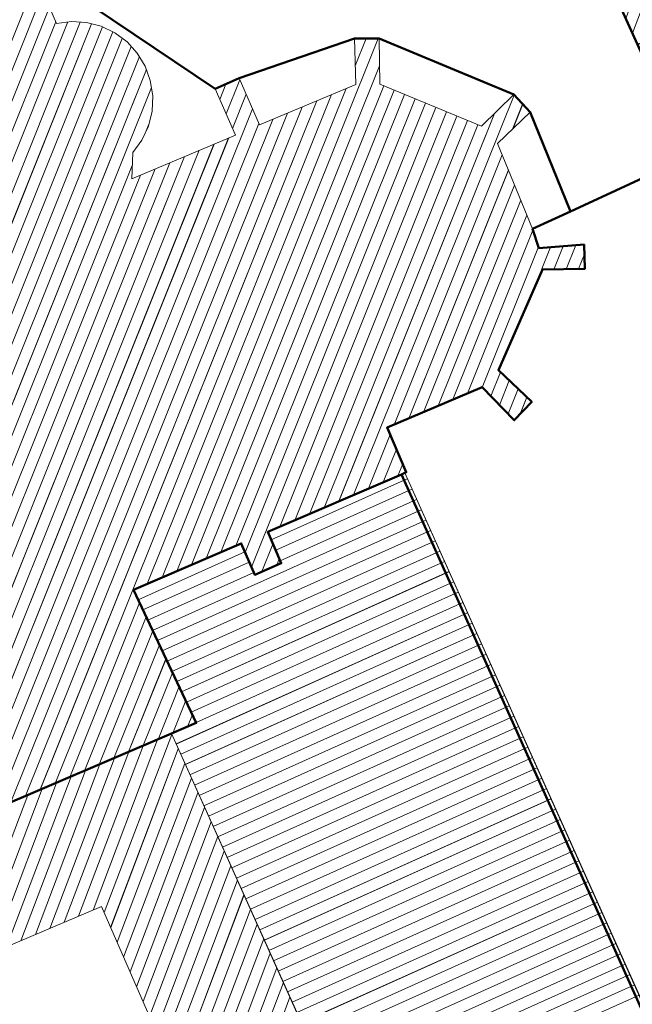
# Model space of a CAD drawing. Header units: millimetres. Extents: x 32365810 to 32368499, y 5620272 to 5622478.
# Tile 239 of 256: x 32366657 to 32366677, y 5620814 to 5620847. Entities that reach past the tile are written whole.
import ezdxf

# ---------------------------------------------------------------- set-up
doc = ezdxf.new("R2010")
doc.units = ezdxf.units.MM
for name, pattern in [('1600.1047', [0]), ('1600.2028', [0]), ('1600.2505', [0])]:
    doc.linetypes.add(name, pattern=pattern)
doc.layers.get('0').update_dxf_attribs({"color": 1, "linetype": 'CONTINUOUS'})
doc.layers.add('_K_Flurstücke_Grenzpunkte', color=251, linetype='CONTINUOUS', lineweight=50)
doc.layers.add('_K_Gebäude', color=251, linetype='CONTINUOUS')
doc.layers.add('_K_Siedlungsflächen - Bauwerke u. Einrichtungen', color=251, linetype='CONTINUOUS')
for name, color, linetype, transparency in [('Flurstücke_Grenzpunkte', 11, 'CONTINUOUS', 0.75), ('Gebäude', 31, 'CONTINUOUS', 0.75), ('Lagebezeichnungen', 12, 'CONTINUOUS', 0.75), ('Siedlungsflächen - Bauwerke u. Einrichtungen', 51, 'CONTINUOUS', 0.75)]:
    doc.layers.add(name, color=color, linetype=linetype, transparency=transparency)
doc.styles.add('Flurstücksnummer - K 10 700', font='ariali.ttf')
doc.styles.add('Hausnummern NRW', font='arial.ttf', dxfattribs={"width": 0.85})

# ---------------------------------------------------------------- blocks, each defined once
blk = doc.blocks.new('O792')
at = {"layer": 'Flurstücke_Grenzpunkte', "color": 7, "linetype": '1600.2028', "lineweight": 35}
for p, q in [((32366163.155, 5622202.284), (32366157.06, 5622206.395)), ((32366167.772, 5622203.951), (32366163.953, 5622202.632)), ((32366168.593, 5622203.949), (32366167.772, 5622203.951)), ((32366173.05, 5622202.092), (32366168.593, 5622203.949)), ((32366163.953, 5622202.632), (32366163.155, 5622202.284)), ((32366173.593, 5622201.512), (32366173.05, 5622202.092)), ((32366174.933, 5622198.223), (32366173.593, 5622201.512)), ((32366173.673, 5622197.642), (32366174.933, 5622198.223)), ((32366173.887, 5622197.008), (32366173.673, 5622197.642)), ((32366175.383, 5622197.122), (32366173.887, 5622197.008)), ((32366175.409, 5622196.324), (32366175.383, 5622197.122)), ((32366172.543, 5622192.966), (32366174.001, 5622196.295)), ((32366174.001, 5622196.295), (32366175.409, 5622196.324)), ((32366173.649, 5622191.912), (32366172.543, 5622192.966)), ((32366168.854, 5622191.06), (32366172, 5622192.399)), ((32366172, 5622192.399), (32366173.07, 5622191.306)), ((32366173.07, 5622191.306), (32366173.649, 5622191.912)), ((32366169.491, 5622189.581), (32366168.854, 5622191.06)), ((32366164.9, 5622187.604), (32366169.326, 5622189.51)), ((32366169.326, 5622189.51), (32366169.436, 5622189.557)), ((32366169.436, 5622189.557), (32366169.491, 5622189.581)), ((32366165.346, 5622186.567), (32366164.9, 5622187.604)), ((32366160.447, 5622185.687), (32366164.018, 5622187.225)), ((32366164.018, 5622187.225), (32366164.465, 5622186.187)), ((32366164.465, 5622186.187), (32366165.346, 5622186.567)), ((32366162.531, 5622181.276), (32366160.447, 5622185.687)), ((32366161.704, 5622180.922), (32366162.531, 5622181.276)), ((32366137.524, 5622170.595), (32366161.704, 5622180.922))]:
    blk.add_line(p, q, dxfattribs=at)
blk = doc.blocks.new('O961')
at = {"layer": 'Flurstücke_Grenzpunkte', "color": 7, "linetype": '1600.2028', "lineweight": 35}
for p, q in [((32366178.52, 5622216.48), (32366172.623, 5622213.755)), ((32366179.24, 5622214.888), (32366178.52, 5622216.48)), ((32366182.638, 5622207.383), (32366179.24, 5622214.888)), ((32366172.623, 5622213.755), (32366173.339, 5622212.173)), ((32366173.339, 5622212.173), (32366177.154, 5622203.754)), ((32366183.05, 5622206.473), (32366182.638, 5622207.383)), ((32366184.739, 5622202.743), (32366183.05, 5622206.473)), ((32366177.154, 5622203.754), (32366178.843, 5622200.025)), ((32366178.843, 5622200.025), (32366184.739, 5622202.743))]:
    blk.add_line(p, q, dxfattribs=at)
at = {"layer": 'Flurstücke_Grenzpunkte', "color": 7, "lineweight": 18, "insert": (32366177.304, 5622208.21), "char_height": 0.95, "attachment_point": 8, "line_spacing_factor": 0.69, "style": 'Flurstücksnummer - K 10 700', "bg_fill": 2}
blk.add_mtext('53', dxfattribs=at)
blk = doc.blocks.new('O1039')
at = {"layer": 'Flurstücke_Grenzpunkte', "color": 7, "linetype": '1600.2028', "lineweight": 35}
for p, q in [((32366164.9, 5622187.604), (32366169.326, 5622189.51)), ((32366185.186, 5622154.207), (32366169.326, 5622189.51)), ((32366165.346, 5622186.567), (32366164.9, 5622187.604)), ((32366160.447, 5622185.687), (32366164.018, 5622187.225)), ((32366164.018, 5622187.225), (32366164.465, 5622186.187)), ((32366164.465, 5622186.187), (32366165.346, 5622186.567)), ((32366162.531, 5622181.276), (32366160.447, 5622185.687)), ((32366161.704, 5622180.922), (32366162.531, 5622181.276)), ((32366137.524, 5622170.595), (32366161.704, 5622180.922))]:
    blk.add_line(p, q, dxfattribs=at)
blk = doc.blocks.new('O1182')
at = {"layer": 'Flurstücke_Grenzpunkte', "color": 7, "linetype": '1600.2028', "lineweight": 35}
for p, q in [((32366178.843, 5622200.025), (32366174.933, 5622198.223)), ((32366173.673, 5622197.642), (32366174.933, 5622198.223)), ((32366173.887, 5622197.008), (32366173.673, 5622197.642)), ((32366175.383, 5622197.122), (32366173.887, 5622197.008)), ((32366175.409, 5622196.324), (32366175.383, 5622197.122)), ((32366172.543, 5622192.966), (32366174.001, 5622196.295)), ((32366174.001, 5622196.295), (32366175.409, 5622196.324)), ((32366173.649, 5622191.912), (32366172.543, 5622192.966)), ((32366168.854, 5622191.06), (32366172, 5622192.399)), ((32366172, 5622192.399), (32366173.07, 5622191.306)), ((32366173.07, 5622191.306), (32366173.649, 5622191.912)), ((32366169.491, 5622189.581), (32366168.854, 5622191.06)), ((32366169.326, 5622189.51), (32366169.436, 5622189.557)), ((32366185.186, 5622154.207), (32366169.326, 5622189.51)), ((32366169.436, 5622189.557), (32366169.491, 5622189.581))]:
    blk.add_line(p, q, dxfattribs=at)
blk = doc.blocks.new('O1891')
at = {"layer": 'Flurstücke_Grenzpunkte', "color": 7, "linetype": '1600.2028', "lineweight": 35}
for p, q in [((32366169.238, 5622212.191), (32366172.623, 5622213.755)), ((32366172.623, 5622213.755), (32366173.339, 5622212.173)), ((32366157.06, 5622206.395), (32366169.238, 5622212.191)), ((32366173.339, 5622212.173), (32366177.154, 5622203.754)), ((32366163.155, 5622202.284), (32366157.06, 5622206.395)), ((32366167.772, 5622203.951), (32366163.953, 5622202.632)), ((32366168.593, 5622203.949), (32366167.772, 5622203.951)), ((32366173.05, 5622202.092), (32366168.593, 5622203.949)), ((32366177.154, 5622203.754), (32366178.843, 5622200.025)), ((32366163.953, 5622202.632), (32366163.155, 5622202.284)), ((32366173.593, 5622201.512), (32366173.05, 5622202.092)), ((32366174.933, 5622198.223), (32366173.593, 5622201.512)), ((32366178.843, 5622200.025), (32366174.933, 5622198.223))]:
    blk.add_line(p, q, dxfattribs=at)
at = {"layer": 'Flurstücke_Grenzpunkte', "color": 7, "lineweight": 18, "insert": (32366168.896, 5622205.647), "char_height": 0.95, "attachment_point": 8, "line_spacing_factor": 0.69, "style": 'Flurstücksnummer - K 10 700', "bg_fill": 2}
blk.add_mtext('52', dxfattribs=at)
blk = doc.blocks.new('O2423')
at = {"layer": 'Gebäude', "color": 7, "linetype": '1600.2505', "lineweight": 18}
for p, q in [((32366178.52, 5622216.48), (32366172.623, 5622213.755)), ((32366179.24, 5622214.888), (32366178.52, 5622216.48)), ((32366182.638, 5622207.383), (32366179.24, 5622214.888)), ((32366172.623, 5622213.755), (32366173.339, 5622212.173)), ((32366173.339, 5622212.173), (32366177.154, 5622203.754)), ((32366182.638, 5622207.383), (32366183.05, 5622206.473)), ((32366177.154, 5622203.754), (32366183.05, 5622206.473))]:
    blk.add_line(p, q, dxfattribs=at)
at = {"layer": 'Lagebezeichnungen', "color": 7, "lineweight": 18, "insert": (32366177.074, 5622211.952), "char_height": 0.7, "attachment_point": 8, "rotation": 24.667, "line_spacing_factor": 0.69, "style": 'Hausnummern NRW', "bg_fill": 2}
blk.add_mtext('12', dxfattribs=at)
blk = doc.blocks.new('O2426')
at = {"layer": 'Gebäude', "color": 7, "linetype": '1600.2505', "lineweight": 18}
for p, q in [((32366169.326, 5622189.51), (32366164.9, 5622187.604)), ((32366169.436, 5622189.557), (32366169.326, 5622189.51)), ((32366185.345, 5622154.146), (32366169.436, 5622189.557)), ((32366164.9, 5622187.604), (32366165.346, 5622186.567)), ((32366164.018, 5622187.225), (32366160.447, 5622185.687)), ((32366164.465, 5622186.187), (32366164.018, 5622187.225)), ((32366165.346, 5622186.567), (32366164.465, 5622186.187)), ((32366160.447, 5622185.687), (32366162.531, 5622181.276)), ((32366162.531, 5622181.276), (32366161.704, 5622180.922)), ((32366172.514, 5622156.921), (32366161.704, 5622180.922))]:
    blk.add_line(p, q, dxfattribs=at)
blk = doc.blocks.new('*X1119')
at = {"color": 253, "linetype": '1600.1047', "lineweight": 18, "true_color": 0xb2b2b2}
for p, q in [((32366159.108218, 5622175.07864), (32366161.248769, 5622180.727576)), ((32366159.47652, 5622174.992296), (32366161.71457, 5622180.898533)), ((32366158.152408, 5622174.67284), (32366160.291867, 5622180.318894)), ((32366158.630313, 5622174.87574), (32366160.770318, 5622180.523235)), ((32366159.691372, 5622174.500996), (32366161.932359, 5622180.414985)), ((32366157.674504, 5622174.469939), (32366159.813416, 5622180.114553)), ((32366159.906224, 5622174.009696), (32366162.150148, 5622179.931436)), ((32366156.718694, 5622174.064139), (32366158.856515, 5622179.705872)), ((32366157.196599, 5622174.267039), (32366159.334965, 5622179.910213)), ((32366155.762884, 5622173.658338), (32366157.899613, 5622179.29719)), ((32366156.240789, 5622173.861239), (32366158.378064, 5622179.501531)), ((32366160.121076, 5622173.518396), (32366162.367937, 5622179.447888)), ((32366155.284979, 5622173.455438), (32366157.421162, 5622179.092849)), ((32366160.335927, 5622173.027097), (32366162.585726, 5622178.96434)), ((32366154.807074, 5622173.252538), (32366156.942711, 5622178.888508)), ((32366160.550779, 5622172.535797), (32366162.803515, 5622178.480792)), ((32366160.765631, 5622172.044497), (32366163.021304, 5622177.997243)), ((32366160.980483, 5622171.553198), (32366163.239093, 5622177.513695)), ((32366161.195335, 5622171.061898), (32366163.456883, 5622177.030147)), ((32366161.410187, 5622170.570598), (32366163.674672, 5622176.546598)), ((32366161.625039, 5622170.079298), (32366163.892461, 5622176.06305)), ((32366161.83989, 5622169.587999), (32366164.11025, 5622175.579502)), ((32366162.054742, 5622169.096699), (32366164.328039, 5622175.095954)), ((32366162.269594, 5622168.605399), (32366164.545828, 5622174.612405)), ((32366162.484446, 5622168.1141), (32366164.763617, 5622174.128857)), ((32366162.699298, 5622167.6228), (32366164.981406, 5622173.645309)), ((32366162.91415, 5622167.1315), (32366165.199196, 5622173.161761)), ((32366163.129002, 5622166.6402), (32366165.416985, 5622172.678212)), ((32366163.343854, 5622166.148901), (32366165.634774, 5622172.194664))]:
    blk.add_line(p, q, dxfattribs=at)
blk = doc.blocks.new('*X1165')
at = {"color": 253, "linetype": '1600.1047', "lineweight": 18, "true_color": 0xb2b2b2}
for p, q in [((32366175.015412, 5622208.473468), (32366177.925011, 5622216.205056)), ((32366175.234303, 5622207.990417), (32366178.410031, 5622216.429183)), ((32366174.796522, 5622208.956519), (32366177.439991, 5622215.980928)), ((32366175.453193, 5622207.507367), (32366178.689112, 5622216.106075)), ((32366174.358741, 5622209.92262), (32366176.469951, 5622215.532673)), ((32366174.577631, 5622209.43957), (32366176.954971, 5622215.756801)), ((32366175.672083, 5622207.024316), (32366178.907809, 5622215.622511)), ((32366174.13985, 5622210.405671), (32366175.984931, 5622215.308546)), ((32366173.70207, 5622211.371773), (32366175.01489, 5622214.860291)), ((32366173.92096, 5622210.888722), (32366175.49991, 5622215.084418)), ((32366175.890974, 5622206.541265), (32366179.126506, 5622215.138947)), ((32366173.483179, 5622211.854823), (32366174.52987, 5622214.636163)), ((32366176.109864, 5622206.058215), (32366179.345257, 5622214.655524)), ((32366173.04556, 5622212.821355), (32366173.55983, 5622214.187909)), ((32366173.26433, 5622212.337983), (32366174.04485, 5622214.412036)), ((32366172.82679, 5622213.304726), (32366173.07481, 5622213.963781)), ((32366176.328755, 5622205.575164), (32366179.564065, 5622214.172254)), ((32366176.547645, 5622205.092113), (32366179.782872, 5622213.688983)), ((32366176.766536, 5622204.609062), (32366180.00168, 5622213.205713)), ((32366176.985426, 5622204.126012), (32366180.220488, 5622212.722443)), ((32366177.265444, 5622203.805394), (32366180.439296, 5622212.239173)), ((32366177.750257, 5622204.02897), (32366180.658104, 5622211.755902)), ((32366178.235069, 5622204.252546), (32366180.876911, 5622211.272632)), ((32366178.719882, 5622204.476122), (32366181.095719, 5622210.789362)), ((32366179.204695, 5622204.699699), (32366181.314527, 5622210.306091)), ((32366179.689507, 5622204.923275), (32366181.533335, 5622209.822821)), ((32366180.17432, 5622205.146851), (32366181.752143, 5622209.339551)), ((32366180.659133, 5622205.370427), (32366181.97095, 5622208.85628)), ((32366181.143945, 5622205.594004), (32366182.189758, 5622208.37301)), ((32366181.628758, 5622205.81758), (32366182.408566, 5622207.88974)), ((32366182.113571, 5622206.041156), (32366182.627374, 5622207.406469)), ((32366182.598383, 5622206.264732), (32366182.846178, 5622206.923189))]:
    blk.add_line(p, q, dxfattribs=at)
blk = doc.blocks.new('*X1166')
at = {"color": 253, "linetype": '1600.1047', "lineweight": 18, "true_color": 0xb2b2b2}
for p, q in [((32366165.012958, 5622187.34136), (32366169.521414, 5622189.366881)), ((32366165.161138, 5622186.996825), (32366169.675092, 5622189.024817)), ((32366165.309317, 5622186.652291), (32366169.828771, 5622188.682753)), ((32366161.082385, 5622184.342142), (32366169.982449, 5622188.340688)), ((32366161.242606, 5622184.003018), (32366170.136127, 5622187.998624)), ((32366161.402827, 5622183.663893), (32366170.289805, 5622187.65656)), ((32366161.563049, 5622183.324768), (32366170.443484, 5622187.314495)), ((32366160.601721, 5622185.359517), (32366164.137306, 5622186.947954)), ((32366161.72327, 5622182.985644), (32366170.597162, 5622186.972431)), ((32366160.761942, 5622185.020392), (32366164.285644, 5622186.603491)), ((32366161.883491, 5622182.646519), (32366170.75084, 5622186.630367)), ((32366160.922164, 5622184.681267), (32366164.433982, 5622186.259028)), ((32366162.043712, 5622182.307394), (32366170.904518, 5622186.288303)), ((32366162.203934, 5622181.968269), (32366171.058197, 5622185.946238)), ((32366162.364155, 5622181.629145), (32366171.211875, 5622185.604174)), ((32366162.524376, 5622181.29002), (32366171.365553, 5622185.26211)), ((32366161.858207, 5622180.579621), (32366171.519232, 5622184.920045)), ((32366162.012207, 5622180.237702), (32366171.67291, 5622184.577981)), ((32366162.166207, 5622179.895782), (32366171.826588, 5622184.235917)), ((32366162.320206, 5622179.553862), (32366171.980266, 5622183.893852)), ((32366162.474206, 5622179.211942), (32366172.133945, 5622183.551788)), ((32366162.628206, 5622178.870022), (32366172.287623, 5622183.209724)), ((32366162.782206, 5622178.528103), (32366172.441301, 5622182.867659)), ((32366162.936206, 5622178.186183), (32366172.594979, 5622182.525595)), ((32366163.090206, 5622177.844263), (32366172.748658, 5622182.183531)), ((32366163.244206, 5622177.502343), (32366172.902336, 5622181.841467)), ((32366163.398206, 5622177.160423), (32366173.056014, 5622181.499402)), ((32366161.704207, 5622180.921541), (32366161.730004, 5622180.933131)), ((32366163.552206, 5622176.818504), (32366173.209692, 5622181.157338)), ((32366163.706206, 5622176.476584), (32366173.363371, 5622180.815274)), ((32366163.860206, 5622176.134664), (32366173.517049, 5622180.473209)), ((32366164.014206, 5622175.792744), (32366173.670727, 5622180.131145)), ((32366164.168206, 5622175.450825), (32366173.824406, 5622179.789081)), ((32366164.322206, 5622175.108905), (32366173.978084, 5622179.447016)), ((32366164.476206, 5622174.766985), (32366174.131762, 5622179.104952)), ((32366164.630206, 5622174.425065), (32366174.28544, 5622178.762888)), ((32366164.784206, 5622174.083145), (32366174.439119, 5622178.420823)), ((32366164.938206, 5622173.741226), (32366174.592797, 5622178.078759)), ((32366165.092206, 5622173.399306), (32366174.746475, 5622177.736695)), ((32366165.246206, 5622173.057386), (32366174.900153, 5622177.394631)), ((32366165.400206, 5622172.715466), (32366175.053832, 5622177.052566)), ((32366165.554205, 5622172.373546), (32366175.20751, 5622176.710502)), ((32366165.708205, 5622172.031627), (32366175.361188, 5622176.368438)), ((32366165.862205, 5622171.689707), (32366175.514866, 5622176.026373)), ((32366166.016205, 5622171.347787), (32366175.668545, 5622175.684309)), ((32366166.170205, 5622171.005867), (32366175.822223, 5622175.342245)), ((32366166.324205, 5622170.663948), (32366175.975901, 5622175.00018)), ((32366166.478205, 5622170.322028), (32366176.129579, 5622174.658116)), ((32366166.632205, 5622169.980108), (32366176.283258, 5622174.316052)), ((32366166.786205, 5622169.638188), (32366176.436936, 5622173.973987)), ((32366166.940205, 5622169.296268), (32366176.590614, 5622173.631923)), ((32366167.094205, 5622168.954349), (32366176.744293, 5622173.289859)), ((32366167.248205, 5622168.612429), (32366176.897971, 5622172.947795)), ((32366167.402205, 5622168.270509), (32366177.051649, 5622172.60573)), ((32366167.556205, 5622167.928589), (32366177.205327, 5622172.263666))]:
    blk.add_line(p, q, dxfattribs=at)
blk = doc.blocks.new('*X1348')
at = {"color": 253, "linetype": '1600.1047', "lineweight": 18, "true_color": 0xb2b2b2}
for p, q in [((32366144.191798, 5622173.44274), (32366157.246653, 5622205.961779)), ((32366144.679509, 5622173.651036), (32366157.455833, 5622205.476269)), ((32366145.16722, 5622173.859331), (32366157.665014, 5622204.99076)), ((32366145.654931, 5622174.067627), (32366157.874195, 5622204.50525)), ((32366146.142642, 5622174.275923), (32366158.275949, 5622204.49943)), ((32366146.630353, 5622174.484218), (32366158.679007, 5622204.49686)), ((32366147.118063, 5622174.692514), (32366159.060265, 5622204.439986)), ((32366147.605774, 5622174.90081), (32366159.422586, 5622204.335943)), ((32366148.093485, 5622175.109106), (32366159.761128, 5622204.172664)), ((32366148.581196, 5622175.317401), (32366160.077924, 5622203.955221)), ((32366161.39367, 5622186.094723), (32366168.561348, 5622203.949077)), ((32366167.796304, 5622203.049959), (32366168.157653, 5622203.95006)), ((32366149.068907, 5622175.525697), (32366160.373555, 5622203.685055)), ((32366149.556618, 5622175.733993), (32366160.642696, 5622203.348901)), ((32366150.044329, 5622175.942288), (32366160.874154, 5622202.918882)), ((32366161.882234, 5622186.305143), (32366168.604296, 5622203.049489)), ((32366163.307467, 5622201.934168), (32366163.51007, 5622202.438843)), ((32366163.517808, 5622201.451548), (32366163.973141, 5622202.585762)), ((32366150.532039, 5622176.150584), (32366161.041439, 5622202.329012)), ((32366160.905106, 5622185.884303), (32366167.493778, 5622202.29638)), ((32366162.370798, 5622186.515564), (32366168.740734, 5622202.382781)), ((32366162.859361, 5622186.725984), (32366169.087306, 5622202.239506)), ((32366157.359991, 5622179.066724), (32366166.52089, 5622201.8861)), ((32366157.847702, 5622179.275019), (32366167.007334, 5622202.09124)), ((32366163.347925, 5622186.936404), (32366169.433878, 5622202.096232)), ((32366163.728149, 5622200.968927), (32366164.183428, 5622202.103008)), ((32366163.836489, 5622187.146825), (32366169.78045, 5622201.952957)), ((32366164.149435, 5622186.919789), (32366170.127022, 5622201.809683)), ((32366167.744502, 5622188.828948), (32366173.06329, 5622202.077804)), ((32366154.921437, 5622178.025245), (32366164.393715, 5622201.620253)), ((32366156.38457, 5622178.650132), (32366165.548002, 5622201.475821)), ((32366156.87228, 5622178.858428), (32366166.034446, 5622201.68096)), ((32366164.358566, 5622186.434155), (32366170.473594, 5622201.666408)), ((32366165.301748, 5622187.777007), (32366170.820166, 5622201.523134)), ((32366167.255951, 5622188.61856), (32366172.41302, 5622201.464581)), ((32366173.01516, 5622200.951345), (32366173.346106, 5622201.775717)), ((32366155.409148, 5622178.233541), (32366164.604003, 5622201.137499)), ((32366155.896859, 5622178.441837), (32366165.061559, 5622201.270681)), ((32366165.790298, 5622187.987396), (32366171.166738, 5622201.37986)), ((32366166.278849, 5622188.197784), (32366171.513311, 5622201.236585)), ((32366160.866746, 5622200.887291), (32366160.957676, 5622201.113794)), ((32366166.7674, 5622188.408172), (32366171.859883, 5622201.093311)), ((32366154.433726, 5622177.81695), (32366163.602393, 5622200.655675)), ((32366153.458304, 5622177.400358), (32366162.629779, 5622200.246079)), ((32366153.946015, 5622177.608654), (32366163.116086, 5622200.450877)), ((32366152.482883, 5622176.983767), (32366161.657166, 5622199.836483)), ((32366152.970594, 5622177.192063), (32366162.143473, 5622200.041281)), ((32366169.083461, 5622191.157663), (32366172.670487, 5622200.09278)), ((32366151.01975, 5622176.35888), (32366160.407743, 5622199.743936)), ((32366151.995172, 5622176.775471), (32366161.170859, 5622199.631685)), ((32366169.570825, 5622191.365095), (32366172.874428, 5622199.594218)), ((32366151.507461, 5622176.567175), (32366160.684553, 5622199.426887)), ((32366170.058189, 5622191.572527), (32366173.078369, 5622199.095656)), ((32366170.545553, 5622191.779958), (32366173.28231, 5622198.597095)), ((32366171.032917, 5622191.98739), (32366173.486251, 5622198.098533)), ((32366171.520281, 5622192.194822), (32366173.688559, 5622197.595904)), ((32366172.004495, 5622192.394408), (32366173.87313, 5622197.049091)), ((32366173.683024, 5622195.568978), (32366174.272518, 5622197.037378)), ((32366174.381726, 5622196.302842), (32366174.68936, 5622197.069142)), ((32366174.789185, 5622196.311234), (32366175.106202, 5622197.100907)), ((32366175.196644, 5622196.319626), (32366175.393191, 5622196.809215)), ((32366172.291067, 5622192.101676), (32366172.61175, 5622192.900482)), ((32366172.577639, 5622191.808944), (32366172.904023, 5622192.621951)), ((32366172.864211, 5622191.516212), (32366173.196296, 5622192.34342)), ((32366173.266457, 5622191.511618), (32366173.488569, 5622192.064888)), ((32366168.233053, 5622189.039336), (32366168.95247, 5622190.831371)), ((32366168.721604, 5622189.249724), (32366169.161615, 5622190.345773)), ((32366169.210154, 5622189.460113), (32366169.37076, 5622189.860175)), ((32366164.704991, 5622186.290515), (32366165.071868, 5622187.204388)), ((32366165.193706, 5622186.501311), (32366165.28087, 5622186.718434)), ((32366158.335413, 5622179.483315), (32366160.651842, 5622185.253432)), ((32366158.823124, 5622179.691611), (32366160.870302, 5622184.791038)), ((32366159.310835, 5622179.899907), (32366161.088763, 5622184.328643)), ((32366159.798546, 5622180.108202), (32366161.307223, 5622183.866249)), ((32366160.286256, 5622180.316498), (32366161.525684, 5622183.403855)), ((32366160.773967, 5622180.524794), (32366161.744144, 5622182.94146)), ((32366161.261678, 5622180.733089), (32366161.962605, 5622182.479066)), ((32366161.74941, 5622180.941438), (32366162.181066, 5622182.016672)), ((32366162.237349, 5622181.150302), (32366162.399526, 5622181.554278))]:
    blk.add_line(p, q, dxfattribs=at)

msp = doc.modelspace()

# ---------------------------------------------------------------- linework, layer by layer
at = {"layer": '_K_Flurstücke_Grenzpunkte', "linetype": '1600.2028', "lineweight": 35}
for p, q in [((32366664.725, 5620829.858), (32366669.151, 5620831.764)), ((32366685.011, 5620796.461), (32366669.151, 5620831.764)), ((32366665.171, 5620828.821), (32366664.725, 5620829.858)), ((32366660.272, 5620827.941), (32366663.843, 5620829.479)), ((32366663.843, 5620829.479), (32366664.29, 5620828.441)), ((32366664.29, 5620828.441), (32366665.171, 5620828.821)), ((32366662.356, 5620823.53), (32366660.272, 5620827.941)), ((32366661.529, 5620823.176), (32366662.356, 5620823.53)), ((32366637.349, 5620812.849), (32366661.529, 5620823.176))]:
    msp.add_line(p, q, dxfattribs=at)
at = {"layer": '_K_Flurstücke_Grenzpunkte', "linetype": '1600.2028'}
for points in [[(32366672.448, 5620856.009), (32366673.164, 5620854.427), (32366676.979, 5620846.008), (32366678.668, 5620842.279), (32366684.564, 5620844.997), (32366682.875, 5620848.727), (32366682.463, 5620849.637), (32366679.065, 5620857.142), (32366678.345, 5620858.734)], [(32366663.778, 5620844.886), (32366662.98, 5620844.538), (32366656.885, 5620848.649), (32366669.063, 5620854.445), (32366672.448, 5620856.009), (32366673.164, 5620854.427), (32366676.979, 5620846.008), (32366678.668, 5620842.279), (32366674.758, 5620840.477), (32366673.418, 5620843.766), (32366672.875, 5620844.346), (32366668.418, 5620846.203), (32366667.597, 5620846.205)]]:
    msp.add_lwpolyline(points, close=True, dxfattribs=at)
for points in [[(32366637.349, 5620812.849), (32366661.529, 5620823.176), (32366662.356, 5620823.53), (32366660.272, 5620827.941), (32366663.843, 5620829.479), (32366664.29, 5620828.441), (32366665.171, 5620828.821), (32366664.725, 5620829.858), (32366669.151, 5620831.764), (32366669.261, 5620831.811), (32366669.316, 5620831.835), (32366668.679, 5620833.314), (32366671.825, 5620834.653), (32366672.895, 5620833.56), (32366673.474, 5620834.166), (32366672.368, 5620835.22), (32366673.826, 5620838.549), (32366675.234, 5620838.578), (32366675.208, 5620839.376), (32366673.712, 5620839.262), (32366673.498, 5620839.896), (32366674.758, 5620840.477), (32366673.418, 5620843.766), (32366672.875, 5620844.346), (32366668.418, 5620846.203), (32366667.597, 5620846.205), (32366663.778, 5620844.886), (32366662.98, 5620844.538), (32366656.885, 5620848.649)], [(32366685.011, 5620796.461), (32366669.151, 5620831.764), (32366669.261, 5620831.811), (32366669.316, 5620831.835), (32366668.679, 5620833.314), (32366671.825, 5620834.653), (32366672.895, 5620833.56), (32366673.474, 5620834.166), (32366672.368, 5620835.22), (32366673.826, 5620838.549), (32366675.234, 5620838.578), (32366675.208, 5620839.376), (32366673.712, 5620839.262), (32366673.498, 5620839.896), (32366674.758, 5620840.477), (32366678.668, 5620842.279)]]:
    msp.add_lwpolyline(points, dxfattribs=at)
at = {"layer": '_K_Gebäude', "linetype": '1600.2505', "lineweight": 18}
for p, q in [((32366657.723, 5620846.704), (32366656.885, 5620848.649)), ((32366658.22, 5620846.769), (32366657.723, 5620846.704)), ((32366658.721, 5620846.737), (32366658.22, 5620846.769)), ((32366659.206, 5620846.61), (32366658.721, 5620846.737)), ((32366659.658, 5620846.392), (32366659.206, 5620846.61)), ((32366660.06, 5620846.092), (32366659.658, 5620846.392)), ((32366668.418, 5620846.203), (32366667.597, 5620846.205)), ((32366667.597, 5620846.205), (32366667.638, 5620844.685)), ((32366668.437, 5620844.69), (32366668.418, 5620846.203)), ((32366660.397, 5620845.72), (32366660.06, 5620846.092)), ((32366660.656, 5620845.291), (32366660.397, 5620845.72)), ((32366660.831, 5620844.812), (32366660.656, 5620845.291)), ((32366660.909, 5620844.308), (32366660.831, 5620844.812)), ((32366663.778, 5620844.886), (32366662.98, 5620844.538)), ((32366664.451, 5620843.341), (32366663.778, 5620844.886)), ((32366667.638, 5620844.685), (32366664.451, 5620843.341)), ((32366671.809, 5620843.296), (32366668.437, 5620844.69)), ((32366660.887, 5620843.799), (32366660.909, 5620844.308)), ((32366662.98, 5620844.538), (32366663.649, 5620843.003)), ((32366672.875, 5620844.346), (32366671.809, 5620843.296)), ((32366673.418, 5620843.766), (32366672.875, 5620844.346)), ((32366660.767, 5620843.303), (32366660.887, 5620843.799)), ((32366672.342, 5620842.722), (32366673.418, 5620843.766)), ((32366660.552, 5620842.841), (32366660.767, 5620843.303)), ((32366663.649, 5620843.003), (32366660.213, 5620841.556)), ((32366660.252, 5620842.429), (32366660.552, 5620842.841)), ((32366673.498, 5620839.896), (32366672.342, 5620842.722)), ((32366660.213, 5620841.556), (32366660.252, 5620842.429)), ((32366673.712, 5620839.262), (32366673.498, 5620839.896)), ((32366675.208, 5620839.376), (32366673.712, 5620839.262)), ((32366675.234, 5620838.578), (32366675.208, 5620839.376)), ((32366672.368, 5620835.22), (32366673.826, 5620838.549)), ((32366673.826, 5620838.549), (32366675.234, 5620838.578)), ((32366673.474, 5620834.166), (32366672.368, 5620835.22)), ((32366668.679, 5620833.314), (32366671.825, 5620834.653)), ((32366671.825, 5620834.653), (32366672.895, 5620833.56)), ((32366672.895, 5620833.56), (32366673.474, 5620834.166)), ((32366669.316, 5620831.835), (32366668.679, 5620833.314)), ((32366669.151, 5620831.764), (32366664.725, 5620829.858)), ((32366669.261, 5620831.811), (32366669.151, 5620831.764)), ((32366669.261, 5620831.811), (32366669.316, 5620831.835)), ((32366664.725, 5620829.858), (32366665.171, 5620828.821)), ((32366663.843, 5620829.479), (32366660.272, 5620827.941)), ((32366664.29, 5620828.441), (32366663.843, 5620829.479)), ((32366665.171, 5620828.821), (32366664.29, 5620828.441)), ((32366660.272, 5620827.941), (32366662.356, 5620823.53)), ((32366662.356, 5620823.53), (32366661.529, 5620823.176)), ((32366661.529, 5620823.176), (32366637.349, 5620812.849))]:
    msp.add_line(p, q, dxfattribs=at)
at = {"layer": '_K_Gebäude', "linetype": '1600.1047', "lineweight": 18}
for p, q in [((32366664.838, 5620829.595), (32366669.347, 5620831.621)), ((32366664.987, 5620829.25), (32366669.501, 5620831.278)), ((32366665.135, 5620828.906), (32366669.654, 5620830.936)), ((32366660.908, 5620826.596), (32366669.808, 5620830.594)), ((32366661.068, 5620826.257), (32366669.962, 5620830.252)), ((32366661.228, 5620825.918), (32366670.115, 5620829.91)), ((32366661.388, 5620825.578), (32366670.269, 5620829.568)), ((32366660.427, 5620827.613), (32366663.963, 5620829.202)), ((32366661.549, 5620825.239), (32366670.423, 5620829.226)), ((32366660.587, 5620827.274), (32366664.111, 5620828.857)), ((32366661.709, 5620824.9), (32366670.576, 5620828.884)), ((32366660.748, 5620826.935), (32366664.259, 5620828.513)), ((32366661.869, 5620824.561), (32366670.73, 5620828.542)), ((32366662.029, 5620824.222), (32366670.884, 5620828.2)), ((32366662.19, 5620823.883), (32366671.037, 5620827.858)), ((32366662.35, 5620823.544), (32366671.191, 5620827.516)), ((32366661.684, 5620822.833), (32366671.345, 5620827.174)), ((32366661.838, 5620822.491), (32366671.498, 5620826.832)), ((32366661.992, 5620822.149), (32366671.652, 5620826.49)), ((32366662.146, 5620821.808), (32366671.806, 5620826.148)), ((32366662.3, 5620821.466), (32366671.959, 5620825.805)), ((32366662.454, 5620821.124), (32366672.113, 5620825.463)), ((32366662.608, 5620820.782), (32366672.267, 5620825.121)), ((32366662.762, 5620820.44), (32366672.42, 5620824.779)), ((32366662.916, 5620820.098), (32366672.574, 5620824.437)), ((32366663.07, 5620819.756), (32366672.728, 5620824.095)), ((32366663.224, 5620819.414), (32366672.881, 5620823.753)), ((32366663.378, 5620819.072), (32366673.035, 5620823.411)), ((32366661.53, 5620823.175), (32366661.555, 5620823.187)), ((32366663.532, 5620818.73), (32366673.189, 5620823.069)), ((32366663.686, 5620818.388), (32366673.342, 5620822.727)), ((32366663.84, 5620818.046), (32366673.496, 5620822.385)), ((32366663.994, 5620817.704), (32366673.65, 5620822.043)), ((32366664.148, 5620817.363), (32366673.804, 5620821.701)), ((32366664.302, 5620817.021), (32366673.957, 5620821.359)), ((32366664.456, 5620816.679), (32366674.111, 5620821.017)), ((32366664.61, 5620816.337), (32366674.265, 5620820.674)), ((32366664.764, 5620815.995), (32366674.418, 5620820.332)), ((32366664.918, 5620815.653), (32366674.572, 5620819.99)), ((32366665.072, 5620815.311), (32366674.726, 5620819.648)), ((32366665.226, 5620814.969), (32366674.879, 5620819.306)), ((32366665.38, 5620814.627), (32366675.033, 5620818.964)), ((32366665.534, 5620814.285), (32366675.187, 5620818.622)), ((32366665.688, 5620813.943), (32366675.34, 5620818.28)), ((32366665.842, 5620813.601), (32366675.494, 5620817.938)), ((32366665.996, 5620813.26), (32366675.648, 5620817.596)), ((32366666.15, 5620812.918), (32366675.801, 5620817.254)), ((32366666.304, 5620812.576), (32366675.955, 5620816.912)), ((32366666.458, 5620812.234), (32366676.109, 5620816.57)), ((32366666.612, 5620811.892), (32366676.262, 5620816.228)), ((32366666.766, 5620811.55), (32366676.416, 5620815.886)), ((32366666.92, 5620811.208), (32366676.57, 5620815.544)), ((32366667.074, 5620810.866), (32366676.723, 5620815.201)), ((32366667.228, 5620810.524), (32366676.877, 5620814.859)), ((32366667.382, 5620810.182), (32366677.031, 5620814.517))]:
    msp.add_line(p, q, dxfattribs=at)
at = {"layer": '_K_Gebäude', "linetype": '1600.2505', "lineweight": -2}
msp.add_lwpolyline([(32366672.448, 5620856.009), (32366673.164, 5620854.427), (32366676.979, 5620846.008), (32366682.875, 5620848.727), (32366682.463, 5620849.637), (32366679.065, 5620857.142), (32366678.345, 5620858.734)], close=True, dxfattribs=at)
at = {"layer": '_K_Gebäude', "linetype": '1600.2505', "lineweight": 18}
for points in [[(32366662.356, 5620823.53), (32366660.272, 5620827.941), (32366663.843, 5620829.479), (32366664.29, 5620828.441), (32366665.171, 5620828.821), (32366664.725, 5620829.858), (32366669.151, 5620831.764), (32366669.261, 5620831.811), (32366685.17, 5620796.4), (32366675.41, 5620792.05), (32366675.292, 5620792.304), (32366661.841, 5620786.567), (32366661.447, 5620786.736), (32366658.602, 5620793.2), (32366672.339, 5620799.175), (32366661.529, 5620823.176)], [(32366661.529, 5620823.176), (32366672.339, 5620799.175), (32366658.602, 5620793.2), (32366648.215, 5620788.692), (32366642.768, 5620801.4), (32366642.449, 5620801.259), (32366637.349, 5620812.849)], [(32366650.567, 5620795.367), (32366665.944, 5620802.057), (32366659.212, 5620817.451), (32366643.749, 5620810.886)]]:
    msp.add_lwpolyline(points, close=True, dxfattribs=at)
at = {"layer": '_K_Siedlungsflächen - Bauwerke u. Einrichtungen', "linetype": '1600.1047', "lineweight": 18}
for p, q in [((32366644.017, 5620815.696), (32366657.072, 5620848.215)), ((32366644.505, 5620815.905), (32366657.281, 5620847.73)), ((32366644.993, 5620816.113), (32366657.49, 5620847.244)), ((32366645.48, 5620816.321), (32366657.7, 5620846.759)), ((32366645.968, 5620816.53), (32366658.101, 5620846.753)), ((32366646.456, 5620816.738), (32366658.504, 5620846.751)), ((32366646.943, 5620816.946), (32366658.886, 5620846.694)), ((32366647.431, 5620817.154), (32366659.248, 5620846.59)), ((32366647.919, 5620817.363), (32366659.587, 5620846.426)), ((32366648.407, 5620817.571), (32366659.903, 5620846.209)), ((32366661.219, 5620828.348), (32366668.387, 5620846.203)), ((32366667.622, 5620845.304), (32366667.983, 5620846.204)), ((32366648.894, 5620817.779), (32366660.199, 5620845.939)), ((32366649.382, 5620817.988), (32366660.468, 5620845.603)), ((32366661.708, 5620828.559), (32366668.43, 5620845.303)), ((32366649.87, 5620818.196), (32366660.7, 5620845.173)), ((32366650.357, 5620818.404), (32366660.867, 5620844.583)), ((32366662.196, 5620828.769), (32366668.566, 5620844.636)), ((32366663.133, 5620844.188), (32366663.335, 5620844.693)), ((32366663.343, 5620843.705), (32366663.799, 5620844.839)), ((32366657.673, 5620821.529), (32366666.833, 5620844.345)), ((32366660.731, 5620828.138), (32366667.319, 5620844.55)), ((32366662.685, 5620828.98), (32366668.913, 5620844.493)), ((32366663.173, 5620829.19), (32366669.259, 5620844.35)), ((32366663.554, 5620843.223), (32366664.009, 5620844.357)), ((32366667.57, 5620831.083), (32366672.889, 5620844.331)), ((32366656.698, 5620821.112), (32366665.86, 5620843.935)), ((32366657.185, 5620821.32), (32366666.346, 5620844.14)), ((32366663.662, 5620829.4), (32366669.606, 5620844.207)), ((32366663.975, 5620829.173), (32366669.952, 5620844.063)), ((32366664.184, 5620828.688), (32366670.299, 5620843.92)), ((32366672.841, 5620843.205), (32366673.172, 5620844.029)), ((32366654.747, 5620820.279), (32366664.219, 5620843.874)), ((32366656.21, 5620820.904), (32366665.373, 5620843.729)), ((32366665.127, 5620830.031), (32366670.646, 5620843.777)), ((32366665.616, 5620830.241), (32366670.992, 5620843.634)), ((32366667.081, 5620830.872), (32366672.238, 5620843.718)), ((32366655.235, 5620820.487), (32366664.429, 5620843.391)), ((32366655.722, 5620820.695), (32366664.887, 5620843.524)), ((32366660.692, 5620843.141), (32366660.783, 5620843.367)), ((32366666.104, 5620830.451), (32366671.339, 5620843.49)), ((32366666.593, 5620830.662), (32366671.685, 5620843.347)), ((32366653.771, 5620819.862), (32366662.942, 5620842.705)), ((32366654.259, 5620820.071), (32366663.428, 5620842.909)), ((32366652.796, 5620819.446), (32366661.969, 5620842.295)), ((32366653.284, 5620819.654), (32366662.455, 5620842.5)), ((32366668.909, 5620833.411), (32366672.496, 5620842.346)), ((32366650.845, 5620818.613), (32366660.233, 5620841.998)), ((32366652.308, 5620819.237), (32366661.483, 5620842.09)), ((32366651.333, 5620818.821), (32366660.51, 5620841.681)), ((32366651.821, 5620819.029), (32366660.996, 5620841.885)), ((32366669.396, 5620833.619), (32366672.7, 5620841.848)), ((32366669.884, 5620833.826), (32366672.904, 5620841.349)), ((32366670.371, 5620834.034), (32366673.108, 5620840.851)), ((32366670.858, 5620834.241), (32366673.312, 5620840.352)), ((32366671.346, 5620834.448), (32366673.514, 5620839.85)), ((32366674.615, 5620838.565), (32366674.932, 5620839.355)), ((32366671.83, 5620834.648), (32366673.699, 5620839.303)), ((32366673.508, 5620837.823), (32366674.098, 5620839.291)), ((32366674.207, 5620838.557), (32366674.515, 5620839.323)), ((32366675.022, 5620838.573), (32366675.219, 5620839.063)), ((32366672.116, 5620834.355), (32366672.437, 5620835.154)), ((32366672.403, 5620834.063), (32366672.729, 5620834.876)), ((32366672.69, 5620833.77), (32366673.022, 5620834.597)), ((32366673.092, 5620833.765), (32366673.314, 5620834.319)), ((32366668.058, 5620831.293), (32366668.778, 5620833.085)), ((32366668.547, 5620831.503), (32366668.987, 5620832.599)), ((32366669.036, 5620831.714), (32366669.196, 5620832.114)), ((32366664.53, 5620828.544), (32366664.897, 5620829.458)), ((32366665.019, 5620828.755), (32366665.106, 5620828.972)), ((32366658.161, 5620821.737), (32366660.477, 5620827.507)), ((32366658.649, 5620821.945), (32366660.696, 5620827.045)), ((32366659.136, 5620822.154), (32366660.914, 5620826.582)), ((32366659.624, 5620822.362), (32366661.133, 5620826.12)), ((32366660.112, 5620822.57), (32366661.351, 5620825.658)), ((32366660.599, 5620822.778), (32366661.57, 5620825.195)), ((32366661.087, 5620822.987), (32366661.788, 5620824.733)), ((32366661.575, 5620823.195), (32366662.006, 5620824.27)), ((32366662.063, 5620823.404), (32366662.225, 5620823.808)), ((32366659.302, 5620817.246), (32366661.54, 5620823.152)), ((32366658.456, 5620817.129), (32366660.596, 5620822.777)), ((32366658.934, 5620817.332), (32366661.074, 5620822.981)), ((32366657.978, 5620816.926), (32366660.117, 5620822.573)), ((32366659.517, 5620816.755), (32366661.758, 5620822.669)), ((32366657.022, 5620816.521), (32366659.16, 5620822.164)), ((32366657.5, 5620816.724), (32366659.639, 5620822.368)), ((32366659.732, 5620816.263), (32366661.976, 5620822.185)), ((32366656.066, 5620816.115), (32366658.203, 5620821.755)), ((32366656.544, 5620816.318), (32366658.682, 5620821.96)), ((32366655.588, 5620815.912), (32366657.725, 5620821.551)), ((32366659.947, 5620815.772), (32366662.193, 5620821.702)), ((32366654.633, 5620815.506), (32366656.768, 5620821.142)), ((32366655.11, 5620815.709), (32366657.247, 5620821.347)), ((32366660.161, 5620815.281), (32366662.411, 5620821.218)), ((32366660.376, 5620814.789), (32366662.629, 5620820.734)), ((32366660.591, 5620814.298), (32366662.847, 5620820.251)), ((32366660.806, 5620813.807), (32366663.065, 5620819.767)), ((32366661.021, 5620813.316), (32366663.282, 5620819.284)), ((32366661.236, 5620812.824), (32366663.5, 5620818.8)), ((32366661.45, 5620812.333), (32366663.718, 5620818.317)), ((32366661.665, 5620811.842), (32366663.936, 5620817.833)), ((32366661.88, 5620811.35), (32366664.153, 5620817.35)), ((32366662.095, 5620810.859), (32366664.371, 5620816.866)), ((32366662.31, 5620810.368), (32366664.589, 5620816.383)), ((32366662.525, 5620809.876), (32366664.807, 5620815.899)), ((32366662.74, 5620809.385), (32366665.025, 5620815.415)), ((32366662.954, 5620808.894), (32366665.242, 5620814.932)), ((32366663.169, 5620808.403), (32366665.46, 5620814.448))]:
    msp.add_line(p, q, dxfattribs=at)

# ---------------------------------------------------------------- next in the draw order: block references
at = {"layer": 'Flurstücke_Grenzpunkte', "color": 7, "true_color": 0xffffff}
msp.add_blockref('O792', (499.825, -1357.746), dxfattribs=at)

# ---------------------------------------------------------------- next in the draw order: block references
for name in ['O961', 'O1039']:
    msp.add_blockref(name, (499.825, -1357.746), dxfattribs=at)

# ---------------------------------------------------------------- next in the draw order: block references
msp.add_blockref('O1182', (499.825, -1357.746), dxfattribs=at)

# ---------------------------------------------------------------- next in the draw order: block references
msp.add_blockref('O1891', (499.825, -1357.746), dxfattribs=at)
at = {"layer": 'Gebäude', "color": 7, "true_color": 0xffffff}
msp.add_blockref('O2426', (499.825, -1357.746), dxfattribs=at)

# ---------------------------------------------------------------- next in the draw order: block references
for name in ['O2423', '*X1166']:
    msp.add_blockref(name, (499.825, -1357.746), dxfattribs=at)
at = {"layer": 'Siedlungsflächen - Bauwerke u. Einrichtungen', "color": 7, "true_color": 0xffffff}
msp.add_blockref('*X1119', (499.825, -1357.746), dxfattribs=at)

# ---------------------------------------------------------------- next in the draw order: block references
at = {"layer": 'Gebäude', "color": 7, "true_color": 0xffffff}
msp.add_blockref('*X1165', (499.825, -1357.746), dxfattribs=at)
at = {"layer": 'Siedlungsflächen - Bauwerke u. Einrichtungen', "color": 7, "true_color": 0xffffff}
msp.add_blockref('*X1348', (499.825, -1357.746), dxfattribs=at)

doc.saveas('drawing.dxf')
